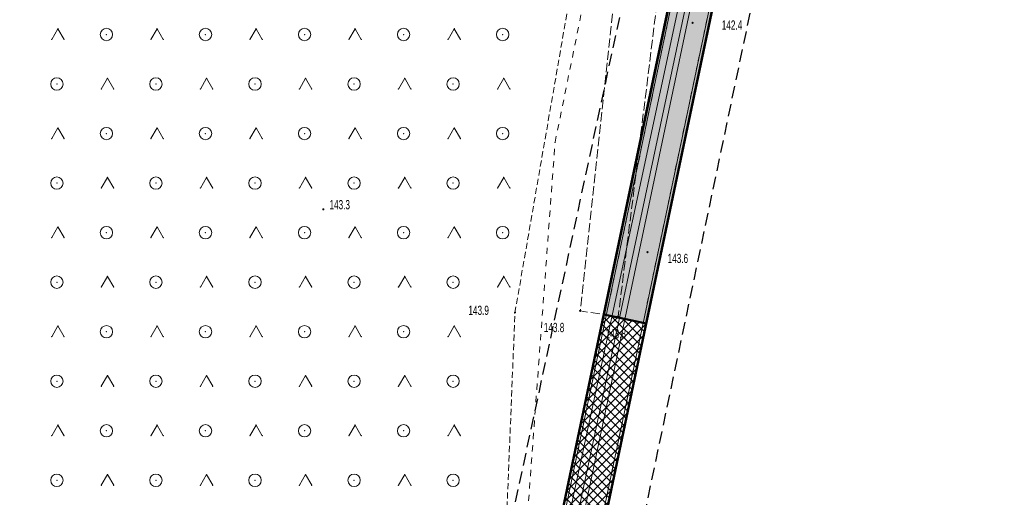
# Model space of a CAD drawing. Extents: x 6456700 to 6518119, y 5963420 to 5980059.
# Tile 131 of 256: x 6512063 to 6512143, y 5965452 to 5965491. Entities that reach past the tile are written whole.
import ezdxf
from ezdxf.enums import TextEntityAlignment as Align

# ---------------------------------------------------------------- set-up
doc = ezdxf.new("R2010")
doc.units = 0
doc.header["$MEASUREMENT"] = 0
for name, pattern in [('L_0_03', [1, 0.5, -0.5]), ('L_0_04', [1.5, 1, -0.5]), ('L_0_52', [1, 0.75, -0.25]), ('L_0_5A', [0.75, 0.5, -0.25])]:
    doc.linetypes.add(name, pattern=pattern)
doc.layers.get('0').update_dxf_attribs({"color": 2, "linetype": 'CONTINUOUS', "lineweight": 5})
for name, color, linetype, lineweight in [('18mm Kreska ciągła', 7, 'CONTINUOUS', 18), ('218_kontur_uzytku_gruntowego', 96, 'L_0_03', 18), ('219_dzialka_ewidencyjna', 7, 'CONTINUOUS', 18), ('50mm Kreska ciągła', 7, 'CONTINUOUS', 50), ('9mm Kreska ciągła', 252, 'CONTINUOUS', 9), ('jezdnia', 7, 'CONTINUOUS', 18), ('pikieta_naturalna', 7, 'CONTINUOUS', 18), ('pikieta_naturalna_Atr2', 7, 'CONTINUOUS', 18), ('przewod_kanalizacyjny', 7, 'CONTINUOUS', 18), ('przewod_wodociagowy', 7, 'CONTINUOUS', 18), ('teren_zalesiony', 7, 'CONTINUOUS', 18), ('Zakres', 7, 'CONTINUOUS', 18)]:
    doc.layers.add(name, color=color, linetype=linetype, lineweight=lineweight)
doc.styles.get("Standard").update_dxf_attribs({"font": 'txt', "width": 0.75})

# ---------------------------------------------------------------- blocks, each defined once
blk = doc.blocks.new('mdcp_nowa')
at = {"layer": 'pikieta_naturalna', "linetype": 'Continuous', "lineweight": 18, "true_color": 0x000000}
for points in [[(6494848.94, 5981941.645, 1), (6494848.94, 5981941.735, 1)], [(6494819.11, 5981926.585, 1), (6494819.11, 5981926.675, 1)], [(6494845.29, 5981923.125, 1), (6494845.29, 5981923.215, 1)], [(6494834.59, 5981918.245, 1), (6494834.59, 5981918.335, 1)], [(6494839.86, 5981918.375, 1), (6494839.86, 5981918.465, 1)], [(6494842.93, 5981917.925, 1), (6494842.93, 5981918.015, 1)]]:
    blk.add_hatch(color=18, dxfattribs=at).paths.add_polyline_path(points)
at = {"layer": '218_kontur_uzytku_gruntowego', "lineweight": 18, "flags": 128}
for points in [[(6494837.83, 5981932.04), (6494845.82, 5981971.35)], [(6494832.25, 5981871.72), (6494852.75, 5981969.52)], [(6494835.19, 5981871.1), (6494855.79, 5981969.03)], [(6494835.32, 5981898.1), (6494837.83, 5981932.04)]]:
    blk.add_lwpolyline(points, dxfattribs=at)
at = {"layer": '218_kontur_uzytku_gruntowego'}
blk.add_point((6494837.83, 5981932.04), dxfattribs=at)
blk.add_point((6494837.83, 5981932.04), dxfattribs=at)
blk.add_point((6494837.83, 5981932.04), dxfattribs=at)
blk.add_point((6494837.83, 5981932.04), dxfattribs=at)
at = {"layer": '219_dzialka_ewidencyjna', "color": 3, "linetype": 'Continuous', "lineweight": 18, "flags": 128}
for points in [[(6494852.75, 5981969.52), (6494832.25, 5981871.72)], [(6494855.79, 5981969.03), (6494835.19, 5981871.1)]]:
    blk.add_lwpolyline(points, dxfattribs=at)
at = {"layer": 'jezdnia', "color": 7, "linetype": 'L_0_52', "lineweight": 18, "flags": 128}
blk.add_lwpolyline([(6494843, 5981947.41), (6494848.1, 5981971.86), (6494853.7, 5981995.39), (6494858.39, 5982010.52), (6494872.69, 5982068.07), (6494867.75, 5982038.16), (6494860.84, 5982009.85), (6494856.75, 5981995.21), (6494851.18, 5981971.25), (6494846.51, 5981946.92), (6494842.93, 5981917.97), (6494839.86, 5981918.42)], close=True, dxfattribs=at)
at = {"layer": 'jezdnia'}
for p in [(6494839.86, 5981918.42), (6494842.93, 5981917.97)]:
    blk.add_point(p, dxfattribs=at)
at = {"layer": 'pikieta_naturalna', "color": 7, "linetype": 'Continuous', "lineweight": 18}
for centre in [(6494848.94, 5981941.69), (6494819.11, 5981926.63), (6494845.29, 5981923.17), (6494834.59, 5981918.29), (6494839.86, 5981918.42), (6494842.93, 5981917.97)]:
    blk.add_circle(centre, 0.045, dxfattribs=at)
at = {"layer": 'pikieta_naturalna'}
for p in [(6494848.94, 5981941.69), (6494819.11, 5981926.63), (6494845.29, 5981923.17), (6494834.59, 5981918.29), (6494839.86, 5981918.42), (6494842.93, 5981917.97)]:
    blk.add_point(p, dxfattribs=at)
at = {"layer": 'przewod_kanalizacyjny', "color": 34, "linetype": 'Continuous', "lineweight": 18, "flags": 128}
blk.add_lwpolyline([(6494710.02, 5981224.59), (6494712.73, 5981299.13), (6494714.74, 5981309.22), (6494725.45, 5981361.32), (6494736.71, 5981416.58), (6494748.57, 5981474.51), (6494759.64, 5981528.56), (6494769.33, 5981575.9), (6494780.23, 5981628.88), (6494789.56, 5981673.48), (6494801.12, 5981726.88), (6494812.93, 5981781.06), (6494824.61, 5981835.02), (6494837.01, 5981892.75), (6494849.07, 5981948.89), (6494861.07, 5982003.73), (6494867.35, 5982032.39), (6494874.85, 5982069.31)], dxfattribs=at)
at = {"layer": 'przewod_wodociagowy', "color": 5, "linetype": 'Continuous', "lineweight": 18, "flags": 128}
blk.add_lwpolyline([(6494892.06, 5982140.59), (6494877.83, 5982080.71), (6494875.47, 5982069.24), (6494867.82, 5982032.34), (6494861.63, 5982003.58), (6494849.58, 5981948.68), (6494837.65, 5981892.5), (6494825.12, 5981834.8), (6494813.48, 5981780.79), (6494801.71, 5981726.67), (6494790.16, 5981673.27), (6494780.64, 5981628.68), (6494769.72, 5981575.76), (6494760.13, 5981528.44), (6494749.03, 5981474.44), (6494737.27, 5981416.53), (6494726.02, 5981361.28), (6494715.35, 5981309.09), (6494713.3, 5981298.99), (6494710.89, 5981224.49)], dxfattribs=at)
at = {"layer": 'teren_zalesiony', "color": 7, "linetype": 'L_0_5A', "lineweight": 18, "flags": 128}
blk.add_lwpolyline([(6494749.04, 5981637.69), (6494755.66, 5981670.01), (6494737.46, 5981764.28), (6494737.16, 5981791.3), (6494749.04, 5981852.67), (6494764.75, 5981913.45), (6494775.9, 5981961.48), (6494777.87, 5981989.51), (6494783.45, 5982011.84), (6494839.49, 5982122.69), (6494841.39, 5982126.46), (6494851.65, 5982122.44), (6494855, 5982121.3), (6494865.72, 5982117.22), (6494882.84, 5982111.12), (6494875.44, 5982082.97), (6494872.69, 5982068.07), (6494858.39, 5982010.52), (6494853.7, 5981995.39), (6494844.87, 5981972.24), (6494839.8, 5981948.29), (6494834.59, 5981918.29), (6494833.67, 5981895.64), (6494825.04, 5981866.45), (6494815.66, 5981839.49), (6494806.63, 5981812.44), (6494796.98, 5981779.38), (6494788.24, 5981753.69), (6494779.47, 5981722.59), (6494776.56, 5981704.35), (6494773.52, 5981676.05), (6494771.09, 5981650.72), (6494766.1, 5981631.37), (6494758.67, 5981613.63), (6494743.13, 5981581.66), (6494718.51, 5981591.3), (6494736.43, 5981613.92)], close=True, dxfattribs=at)
at = {"layer": 'teren_zalesiony', "color": 7, "linetype": 'Continuous', "lineweight": 18, "flags": 128}
for points in [[(6494797.183, 5981940.343), (6494797.683, 5981941.209)], [(6494797.683, 5981941.209), (6494798.183, 5981940.343)], [(6494805.183, 5981940.343), (6494805.683, 5981941.209)], [(6494805.683, 5981941.209), (6494806.183, 5981940.343)], [(6494813.183, 5981940.343), (6494813.683, 5981941.209)], [(6494813.683, 5981941.209), (6494814.183, 5981940.343)], [(6494821.183, 5981940.343), (6494821.683, 5981941.209)], [(6494821.683, 5981941.209), (6494822.183, 5981940.343)], [(6494829.183, 5981940.343), (6494829.683, 5981941.209)], [(6494829.683, 5981941.209), (6494830.183, 5981940.343)], [(6494801.183, 5981936.343), (6494801.683, 5981937.209)], [(6494801.683, 5981937.209), (6494802.183, 5981936.343)], [(6494809.183, 5981936.343), (6494809.683, 5981937.209)], [(6494809.683, 5981937.209), (6494810.183, 5981936.343)], [(6494817.183, 5981936.343), (6494817.683, 5981937.209)], [(6494817.683, 5981937.209), (6494818.183, 5981936.343)], [(6494825.183, 5981936.343), (6494825.683, 5981937.209)], [(6494825.683, 5981937.209), (6494826.183, 5981936.343)], [(6494833.183, 5981936.343), (6494833.683, 5981937.209)], [(6494833.683, 5981937.209), (6494834.183, 5981936.343)], [(6494797.183, 5981932.343), (6494797.683, 5981933.209)], [(6494797.683, 5981933.209), (6494798.183, 5981932.343)], [(6494805.183, 5981932.343), (6494805.683, 5981933.209)], [(6494805.683, 5981933.209), (6494806.183, 5981932.343)], [(6494813.183, 5981932.343), (6494813.683, 5981933.209)], [(6494813.683, 5981933.209), (6494814.183, 5981932.343)], [(6494821.183, 5981932.343), (6494821.683, 5981933.209)], [(6494821.683, 5981933.209), (6494822.183, 5981932.343)], [(6494829.183, 5981932.343), (6494829.683, 5981933.209)], [(6494829.683, 5981933.209), (6494830.183, 5981932.343)], [(6494801.183, 5981928.343), (6494801.683, 5981929.209)], [(6494801.683, 5981929.209), (6494802.183, 5981928.343)], [(6494809.183, 5981928.343), (6494809.683, 5981929.209)], [(6494809.683, 5981929.209), (6494810.183, 5981928.343)], [(6494817.183, 5981928.343), (6494817.683, 5981929.209)], [(6494817.683, 5981929.209), (6494818.183, 5981928.343)], [(6494825.183, 5981928.343), (6494825.683, 5981929.209)], [(6494825.683, 5981929.209), (6494826.183, 5981928.343)], [(6494833.183, 5981928.343), (6494833.683, 5981929.209)], [(6494833.683, 5981929.209), (6494834.183, 5981928.343)], [(6494797.183, 5981924.343), (6494797.683, 5981925.209)], [(6494797.683, 5981925.209), (6494798.183, 5981924.343)], [(6494805.183, 5981924.343), (6494805.683, 5981925.209)], [(6494805.683, 5981925.209), (6494806.183, 5981924.343)], [(6494813.183, 5981924.343), (6494813.683, 5981925.209)], [(6494813.683, 5981925.209), (6494814.183, 5981924.343)], [(6494821.183, 5981924.343), (6494821.683, 5981925.209)], [(6494821.683, 5981925.209), (6494822.183, 5981924.343)], [(6494829.183, 5981924.343), (6494829.683, 5981925.209)], [(6494829.683, 5981925.209), (6494830.183, 5981924.343)], [(6494801.183, 5981920.343), (6494801.683, 5981921.209)], [(6494801.683, 5981921.209), (6494802.183, 5981920.343)], [(6494809.183, 5981920.343), (6494809.683, 5981921.209)], [(6494809.683, 5981921.209), (6494810.183, 5981920.343)], [(6494817.183, 5981920.343), (6494817.683, 5981921.209)], [(6494817.683, 5981921.209), (6494818.183, 5981920.343)], [(6494825.183, 5981920.343), (6494825.683, 5981921.209)], [(6494825.683, 5981921.209), (6494826.183, 5981920.343)], [(6494833.183, 5981920.343), (6494833.683, 5981921.209)], [(6494833.683, 5981921.209), (6494834.183, 5981920.343)], [(6494797.183, 5981916.343), (6494797.683, 5981917.209)], [(6494797.683, 5981917.209), (6494798.183, 5981916.343)], [(6494805.183, 5981916.343), (6494805.683, 5981917.209)], [(6494805.683, 5981917.209), (6494806.183, 5981916.343)], [(6494813.183, 5981916.343), (6494813.683, 5981917.209)], [(6494813.683, 5981917.209), (6494814.183, 5981916.343)], [(6494821.183, 5981916.343), (6494821.683, 5981917.209)], [(6494821.683, 5981917.209), (6494822.183, 5981916.343)], [(6494829.183, 5981916.343), (6494829.683, 5981917.209)], [(6494829.683, 5981917.209), (6494830.183, 5981916.343)], [(6494801.183, 5981912.343), (6494801.683, 5981913.209)], [(6494801.683, 5981913.209), (6494802.183, 5981912.343)], [(6494809.183, 5981912.343), (6494809.683, 5981913.209)], [(6494809.683, 5981913.209), (6494810.183, 5981912.343)], [(6494817.183, 5981912.343), (6494817.683, 5981913.209)], [(6494817.683, 5981913.209), (6494818.183, 5981912.343)], [(6494825.183, 5981912.343), (6494825.683, 5981913.209)], [(6494825.683, 5981913.209), (6494826.183, 5981912.343)], [(6494797.183, 5981908.343), (6494797.683, 5981909.209)], [(6494797.683, 5981909.209), (6494798.183, 5981908.343)], [(6494805.183, 5981908.343), (6494805.683, 5981909.209)], [(6494805.683, 5981909.209), (6494806.183, 5981908.343)], [(6494813.183, 5981908.343), (6494813.683, 5981909.209)], [(6494813.683, 5981909.209), (6494814.183, 5981908.343)], [(6494821.183, 5981908.343), (6494821.683, 5981909.209)], [(6494821.683, 5981909.209), (6494822.183, 5981908.343)], [(6494829.183, 5981908.343), (6494829.683, 5981909.209)], [(6494829.683, 5981909.209), (6494830.183, 5981908.343)], [(6494801.183, 5981904.343), (6494801.683, 5981905.209)], [(6494801.683, 5981905.209), (6494802.183, 5981904.343)], [(6494809.183, 5981904.343), (6494809.683, 5981905.209)], [(6494809.683, 5981905.209), (6494810.183, 5981904.343)], [(6494817.183, 5981904.343), (6494817.683, 5981905.209)], [(6494817.683, 5981905.209), (6494818.183, 5981904.343)], [(6494825.183, 5981904.343), (6494825.683, 5981905.209)], [(6494825.683, 5981905.209), (6494826.183, 5981904.343)]]:
    blk.add_lwpolyline(points, dxfattribs=at)
at = {"layer": 'teren_zalesiony', "color": 7, "linetype": 'Continuous', "lineweight": 18}
for centre in [(6494801.596, 5981940.746), (6494809.596, 5981940.746), (6494817.596, 5981940.746), (6494825.596, 5981940.746), (6494833.596, 5981940.746), (6494797.596, 5981936.746), (6494805.596, 5981936.746), (6494813.596, 5981936.746), (6494821.596, 5981936.746), (6494829.596, 5981936.746), (6494801.596, 5981932.746), (6494809.596, 5981932.746), (6494817.596, 5981932.746), (6494825.596, 5981932.746), (6494833.596, 5981932.746), (6494797.596, 5981928.746), (6494805.596, 5981928.746), (6494813.596, 5981928.746), (6494821.596, 5981928.746), (6494829.596, 5981928.746), (6494801.596, 5981924.746), (6494809.596, 5981924.746), (6494817.596, 5981924.746), (6494825.596, 5981924.746), (6494833.596, 5981924.746), (6494797.596, 5981920.746), (6494805.596, 5981920.746), (6494813.596, 5981920.746), (6494821.596, 5981920.746), (6494829.596, 5981920.746), (6494801.596, 5981916.746), (6494809.596, 5981916.746), (6494817.596, 5981916.746), (6494825.596, 5981916.746), (6494797.596, 5981912.746), (6494805.596, 5981912.746), (6494813.596, 5981912.746), (6494821.596, 5981912.746), (6494829.596, 5981912.746), (6494801.596, 5981908.746), (6494809.596, 5981908.746), (6494817.596, 5981908.746), (6494825.596, 5981908.746), (6494797.596, 5981904.746), (6494805.596, 5981904.746), (6494813.596, 5981904.746), (6494821.596, 5981904.746), (6494829.596, 5981904.746)]:
    blk.add_circle(centre, 0.5, dxfattribs=at)
at = {"layer": 'teren_zalesiony'}
for p in [(6494797.683, 5981941.209), (6494797.683, 5981941.209), (6494805.683, 5981941.209), (6494805.683, 5981941.209), (6494813.683, 5981941.209), (6494813.683, 5981941.209), (6494821.683, 5981941.209), (6494821.683, 5981941.209), (6494829.683, 5981941.209), (6494829.683, 5981941.209), (6494797.183, 5981940.343), (6494798.183, 5981940.343), (6494801.596, 5981940.746), (6494805.183, 5981940.343), (6494806.183, 5981940.343), (6494809.596, 5981940.746), (6494813.183, 5981940.343), (6494814.183, 5981940.343), (6494817.596, 5981940.746), (6494821.183, 5981940.343), (6494822.183, 5981940.343), (6494825.596, 5981940.746), (6494829.183, 5981940.343), (6494830.183, 5981940.343), (6494833.596, 5981940.746), (6494801.683, 5981937.209), (6494801.683, 5981937.209), (6494809.683, 5981937.209), (6494809.683, 5981937.209), (6494817.683, 5981937.209), (6494817.683, 5981937.209), (6494825.683, 5981937.209), (6494825.683, 5981937.209), (6494833.683, 5981937.209), (6494833.683, 5981937.209), (6494797.596, 5981936.746), (6494801.183, 5981936.343), (6494802.183, 5981936.343), (6494805.596, 5981936.746), (6494809.183, 5981936.343), (6494810.183, 5981936.343), (6494813.596, 5981936.746), (6494817.183, 5981936.343), (6494818.183, 5981936.343), (6494821.596, 5981936.746), (6494825.183, 5981936.343), (6494826.183, 5981936.343), (6494829.596, 5981936.746), (6494833.183, 5981936.343), (6494834.183, 5981936.343), (6494797.683, 5981933.209), (6494797.683, 5981933.209), (6494805.683, 5981933.209), (6494805.683, 5981933.209), (6494813.683, 5981933.209), (6494813.683, 5981933.209), (6494821.683, 5981933.209), (6494821.683, 5981933.209), (6494829.683, 5981933.209), (6494829.683, 5981933.209), (6494797.183, 5981932.343), (6494798.183, 5981932.343), (6494801.596, 5981932.746), (6494805.183, 5981932.343), (6494806.183, 5981932.343), (6494809.596, 5981932.746), (6494813.183, 5981932.343), (6494814.183, 5981932.343), (6494817.596, 5981932.746), (6494821.183, 5981932.343), (6494822.183, 5981932.343), (6494825.596, 5981932.746), (6494829.183, 5981932.343), (6494830.183, 5981932.343), (6494833.596, 5981932.746), (6494801.683, 5981929.209), (6494801.683, 5981929.209), (6494809.683, 5981929.209), (6494809.683, 5981929.209), (6494817.683, 5981929.209), (6494817.683, 5981929.209), (6494825.683, 5981929.209), (6494825.683, 5981929.209), (6494833.683, 5981929.209), (6494833.683, 5981929.209), (6494797.596, 5981928.746), (6494801.183, 5981928.343), (6494802.183, 5981928.343), (6494805.596, 5981928.746), (6494809.183, 5981928.343), (6494810.183, 5981928.343), (6494813.596, 5981928.746), (6494817.183, 5981928.343), (6494818.183, 5981928.343), (6494821.596, 5981928.746), (6494825.183, 5981928.343), (6494826.183, 5981928.343), (6494829.596, 5981928.746), (6494833.183, 5981928.343), (6494834.183, 5981928.343), (6494797.683, 5981925.209), (6494797.683, 5981925.209), (6494805.683, 5981925.209), (6494805.683, 5981925.209), (6494813.683, 5981925.209), (6494813.683, 5981925.209), (6494821.683, 5981925.209), (6494821.683, 5981925.209), (6494829.683, 5981925.209), (6494829.683, 5981925.209), (6494797.183, 5981924.343), (6494798.183, 5981924.343), (6494801.596, 5981924.746), (6494805.183, 5981924.343), (6494806.183, 5981924.343), (6494809.596, 5981924.746), (6494813.183, 5981924.343), (6494814.183, 5981924.343), (6494817.596, 5981924.746), (6494821.183, 5981924.343), (6494822.183, 5981924.343), (6494825.596, 5981924.746), (6494829.183, 5981924.343), (6494830.183, 5981924.343), (6494833.596, 5981924.746), (6494801.683, 5981921.209), (6494801.683, 5981921.209), (6494809.683, 5981921.209), (6494809.683, 5981921.209), (6494817.683, 5981921.209), (6494817.683, 5981921.209), (6494825.683, 5981921.209), (6494825.683, 5981921.209), (6494833.683, 5981921.209), (6494833.683, 5981921.209), (6494797.596, 5981920.746), (6494801.183, 5981920.343), (6494802.183, 5981920.343), (6494805.596, 5981920.746), (6494809.183, 5981920.343), (6494810.183, 5981920.343), (6494813.596, 5981920.746), (6494817.183, 5981920.343), (6494818.183, 5981920.343), (6494821.596, 5981920.746), (6494825.183, 5981920.343), (6494826.183, 5981920.343), (6494829.596, 5981920.746), (6494833.183, 5981920.343), (6494834.183, 5981920.343), (6494834.59, 5981918.29), (6494797.683, 5981917.209), (6494797.683, 5981917.209), (6494805.683, 5981917.209), (6494805.683, 5981917.209), (6494813.683, 5981917.209), (6494813.683, 5981917.209), (6494821.683, 5981917.209), (6494821.683, 5981917.209), (6494829.683, 5981917.209), (6494829.683, 5981917.209), (6494797.183, 5981916.343), (6494798.183, 5981916.343), (6494801.596, 5981916.746), (6494805.183, 5981916.343), (6494806.183, 5981916.343), (6494809.596, 5981916.746), (6494813.183, 5981916.343), (6494814.183, 5981916.343), (6494817.596, 5981916.746), (6494821.183, 5981916.343), (6494822.183, 5981916.343), (6494825.596, 5981916.746), (6494829.183, 5981916.343), (6494830.183, 5981916.343), (6494801.683, 5981913.209), (6494801.683, 5981913.209), (6494809.683, 5981913.209), (6494809.683, 5981913.209), (6494817.683, 5981913.209), (6494817.683, 5981913.209), (6494825.683, 5981913.209), (6494825.683, 5981913.209), (6494797.596, 5981912.746), (6494801.183, 5981912.343), (6494802.183, 5981912.343), (6494805.596, 5981912.746), (6494809.183, 5981912.343), (6494810.183, 5981912.343), (6494813.596, 5981912.746), (6494817.183, 5981912.343), (6494818.183, 5981912.343), (6494821.596, 5981912.746), (6494825.183, 5981912.343), (6494826.183, 5981912.343), (6494829.596, 5981912.746), (6494797.683, 5981909.209), (6494797.683, 5981909.209), (6494805.683, 5981909.209), (6494805.683, 5981909.209), (6494813.683, 5981909.209), (6494813.683, 5981909.209), (6494821.683, 5981909.209), (6494821.683, 5981909.209), (6494829.683, 5981909.209), (6494829.683, 5981909.209), (6494797.183, 5981908.343), (6494798.183, 5981908.343), (6494801.596, 5981908.746), (6494805.183, 5981908.343), (6494806.183, 5981908.343), (6494809.596, 5981908.746), (6494813.183, 5981908.343), (6494814.183, 5981908.343), (6494817.596, 5981908.746), (6494821.183, 5981908.343), (6494822.183, 5981908.343), (6494825.596, 5981908.746), (6494829.183, 5981908.343), (6494830.183, 5981908.343), (6494801.683, 5981905.209), (6494801.683, 5981905.209), (6494809.683, 5981905.209), (6494809.683, 5981905.209), (6494817.683, 5981905.209), (6494817.683, 5981905.209), (6494825.683, 5981905.209), (6494825.683, 5981905.209), (6494797.596, 5981904.746), (6494801.183, 5981904.343), (6494802.183, 5981904.343), (6494805.596, 5981904.746), (6494809.183, 5981904.343), (6494810.183, 5981904.343), (6494813.596, 5981904.746), (6494817.183, 5981904.343), (6494818.183, 5981904.343), (6494821.596, 5981904.746), (6494825.183, 5981904.343), (6494826.183, 5981904.343), (6494829.596, 5981904.746)]:
    blk.add_point(p, dxfattribs=at)
at = {"layer": 'Zakres', "linetype": 'L_0_04', "lineweight": 25, "flags": 128}
blk.add_lwpolyline([(6495113.77, 5985050.22), (6495121.12, 5984877.07), (6495125.76, 5984757.87), (6495129.89, 5984649.81), (6495141.08, 5984611.3), (6495145.77, 5984544.53), (6495147.36, 5984487.27), (6495157.22, 5984392.07), (6495162.95, 5984387.45), (6495180.24, 5984384.16), (6495229.5, 5984386.61), (6495251.65, 5984373.41), (6495258.77, 5984357.12), (6495255.44, 5984330.44), (6495250.77, 5984304.39), (6495252.21, 5984282.78), (6495255.46, 5984256.45), (6495254.94, 5984238.25), (6495266.4, 5984211), (6495277.24, 5984182.33), (6495294.2, 5984133.19), (6495300.94, 5984095.37), (6495313.24, 5984037.69), (6495317.44, 5983978.18), (6495300.35, 5983922.18), (6495282.35, 5983883.38), (6495266.21, 5983862.23), (6495242.03, 5983839.67), (6495211.11, 5983816.86), (6495158.26, 5983772.66), (6495130.6, 5983651.16), (6495116.31, 5983543.43), (6495129.51, 5983346.73), (6495134.58, 5983264.71), (6495139.64, 5983186.97), (6495193.25, 5983077.94), (6495199.2, 5983041.97), (6495206.23, 5983026), (6495208.96, 5983004.88), (6495202.27, 5982979.48), (6495202.42, 5982950.13), (6495209.35, 5982897.38), (6495215.97, 5982850.34), (6495228.6, 5982809.97), (6495226.85, 5982778.82), (6495225.04, 5982750.56), (6495220.26, 5982723.37), (6495226.54, 5982679.97), (6495206.06, 5982669.48), (6495192.68, 5982657.71), (6495184.57, 5982648.65), (6495174.78, 5982624.58), (6495164.23, 5982604.61), (6495150.7, 5982588.3), (6495137.69, 5982582.43), (6495118.26, 5982573.75), (6495100.35, 5982558.42), (6495090.36, 5982544.99), (6495075.87, 5982519.06), (6495060.83, 5982499.68), (6495049.41, 5982485.49), (6495035.07, 5982459.7), (6495006.7, 5982406.64), (6494980.89, 5982351.84), (6494944.35, 5982293.29), (6494925.72, 5982250.11), (6494905.2, 5982190.37), (6494898.43, 5982153.5), (6494879.51, 5982063.89), (6494864.14, 5981992.66), (6494816.93, 5981768.61), (6494777.79, 5981577.7), (6494739.84, 5981394.72), (6494718.65, 5981297.89), (6494716.45, 5981237.31), (6494738.62, 5981208.21), (6494776.48, 5981173.06), (6494817.16, 5981137.44), (6494847.63, 5981109.8), (6494877.39, 5981077.08), (6494912.75, 5981030.55), (6494916.06, 5981014.71), (6494903.86, 5980957.01), (6494916.13, 5980953.51), (6494892.32, 5980927.59), (6494850.7, 5980858.8), (6494806.81, 5980779.89), (6494785.1, 5980753.49), (6494715.22, 5980723.29), (6494679.96, 5980686.78), (6494651.35, 5980651.29), (6494549.14, 5980683.24), (6494511.84, 5980659.66), (6494443.61, 5980630.33), (6494428.78, 5980598.6), (6494431.58, 5980579.46), (6494420.56, 5980549.76), (6494416.45, 5980528.2), (6494403.86, 5980507.16), (6494388.89, 5980482.96), (6494365.32, 5980407.99), (6494335.67, 5980315.15), (6494332.29, 5980297.41), (6494335.1, 5980278.18), (6494347.25, 5980254.84), (6494336.79, 5980250.09), (6494300.04, 5980271.34), (6494320.8, 5980301.43), (6494336.81, 5980349.17), (6494344.85, 5980380.92), (6494360.85, 5980437.13), (6494374.18, 5980476.38), (6494386.14, 5980498.84), (6494403.02, 5980528.52), (6494411.33, 5980563.19), (6494420.84, 5980586.25), (6494420.25, 5980601.11), (6494434.95, 5980635.94), (6494446.75, 5980644.99), (6494465.77, 5980647.27), (6494513.02, 5980669.46), (6494507.85, 5980679.68), (6494547.89, 5980705.83), (6494570.06, 5980691.34), (6494636.17, 5980669.05), (6494706.14, 5980756.86), (6494742.78, 5980772.58), (6494798.53, 5980814.27), (6494826.12, 5980867.97), (6494849.57, 5980908.6), (6494845.35, 5980942.01), (6494853.94, 5980970.83), (6494891.08, 5980960.54), (6494890.11, 5980965.73), (6494903.94, 5981025.69), (6494869.98, 5981070.3), (6494770.97, 5981160.58), (6494728.18, 5981200.64), (6494706.13, 5981229.56), (6494707.94, 5981299.75), (6494728.84, 5981398.1), (6494767.06, 5981580.19), (6494806.17, 5981770.55), (6494854.36, 5981994.76), (6494869.73, 5982065.97), (6494888.61, 5982155.44), (6494891.67, 5982173.95), (6494895.82, 5982197.45), (6494916.38, 5982253.72), (6494935.47, 5982297.95), (6494954.97, 5982331.67), (6494972.09, 5982356.64), (6494997.76, 5982411.14), (6495026.29, 5982464.48), (6495041.09, 5982491.09), (6495052.99, 5982505.88), (6495067.51, 5982524.6), (6495081.94, 5982550.43), (6495092.99, 5982565.28), (6495112.86, 5982582.29), (6495133.59, 5982591.55), (6495144.48, 5982596.46), (6495155.87, 5982610.19), (6495165.7, 5982628.8), (6495175.96, 5982654.03), (6495185.62, 5982664.83), (6495200.4, 5982677.82), (6495212.49, 5982688.04), (6495209.64, 5982723.43), (6495215.22, 5982750.57), (6495216.87, 5982779.54), (6495218.31, 5982809.31), (6495206.86, 5982847.92), (6495199.44, 5982894.74), (6495192.11, 5982948.71), (6495190.16, 5982979.24), (6495183.47, 5983075.16), (6495129.79, 5983184.34), (6495124.6, 5983264.07), (6495119.53, 5983346.09), (6495106.27, 5983543.75), (6495120.74, 5983652.9), (6495148.75, 5983779.42), (6495204.15, 5983826.04), (6495273.41, 5983889.36), (6495288.53, 5983927.42), (6495300.83, 5983964.69), (6495303.91, 5983980.14), (6495301.32, 5984039.55), (6495291.1, 5984093.63), (6495284.5, 5984130.67), (6495267.84, 5984178.93), (6495257.12, 5984207.3), (6495244.96, 5984236.19), (6495244.79, 5984255.42), (6495242.25, 5984281.97), (6495240.71, 5984304.95), (6495245.55, 5984331.94), (6495248.51, 5984355.64), (6495243.77, 5984366.47), (6495226.98, 5984376.47), (6495179.54, 5984374.12), (6495158.61, 5984378.09), (6495147.7, 5984386.91), (6495137.38, 5984486.61), (6495135.78, 5984544.04), (6495131.18, 5984609.54), (6495119.95, 5984648.2), (6495115.76, 5984757.49), (6495111.12, 5984876.67), (6495103.73, 5985050.93), (6495109.36, 5985081.73), (6495120.41, 5985085.88)], close=True, dxfattribs=at)
at = {"layer": 'pikieta_naturalna_Atr2', "color": 7, "lineweight": 15, "width": 0.66}
for s, p in [('142.4', (6494851.29, 5981941.88)), ('143.3', (6494819.61, 5981927.38)), ('143.6', (6494846.92, 5981923.04)), ('143.9', (6494830.83, 5981918.85)), ('143.8', (6494836.92, 5981917.46)), ('143.8', (6494841.9, 5981916.96))]:
    blk.add_text(s, height=0.75, dxfattribs=at).set_placement(p, align=Align.TOP_LEFT)

msp = doc.modelspace()

# ---------------------------------------------------------------- block references
at = {"linetype": 'ByBlock'}
msp.add_blockref('mdcp_nowa', (17268.786, -16450.998), dxfattribs=at)

# ---------------------------------------------------------------- next in the draw order: hatches: boundary and pattern name
at = {"layer": '9mm Kreska ciągła'}
h = msp.add_hatch(dxfattribs=at)
h.set_pattern_fill('SAND_AND_LIME', color=4, scale=0.1)
h.set_pattern_definition([(37.5, (6506978.44693, 5965466.5146), (-0.0068032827, 0.208096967), [0, -0.16416, 0, -0.1836, 0, -0.1755]), (7.5, (6506978.44693, 5965466.5146), (0.191135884, 0.304791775), [0, -0.08856, 0, -0.14796, 0, -0.0567]), (-32.5, (6506978.3141, 5965466.5146), (0.336327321, 0.000611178), [0, -0.054, 0, -0.1944, 0, -0.2538]), (-42.5, (6506978.3141, 5965466.5146), (0.324661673, 0.094788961), [0, -0.027, 0, -0.12744, 0, -0.1458])])
h.paths.add_polyline_path([(6512110.549, 5965467.143), (6512123.051, 5965526.497, -0.000754), (6512129.304, 5965555.993), (6512164.146, 5965719.115, 0.050063), (6512164.212, 5965719.71), (6512170.437, 5965706.021), (6512170.11, 5965706.459, 0.64448), (6512164.772, 5965705.291), (6512132.727, 5965555.262, 0.000754), (6512126.476, 5965525.776), (6512113.974, 5965466.422), (6512110.549, 5965467.143)])
h = msp.add_hatch(dxfattribs=at)
h.set_pattern_fill('ANSI37', color=256, scale=4)
h.set_pattern_definition([(45, (6511243.1387, 5964620.2961), (-0.3535534, 0.3535534), []), (135, (6511243.1387, 5964620.2961), (-0.3535534, -0.3535534), [])])
h.paths.add_polyline_path([(6512110.549, 5965467.143), (6512113.974, 5965466.422), (6511986.548, 5964861.463), (6511983.124, 5964862.184)])

# ---------------------------------------------------------------- next in the draw order: linework, layer by layer
at = {"layer": '18mm Kreska ciągła', "color": 4, "ltscale": 0.1}
msp.add_lwpolyline([(6512124.763, 5965526.137), (6511981.952, 5964848.133, 0.046783), (6511981.208, 5964841.64), (6511980.073, 5964786.562, 0.193797), (6511985.368, 5964772.589), (6512012.531, 5964743.143, 0.025742), (6512030.868, 5964725.211), (6512140.209, 5964628.776, -0.068261), (6512158.093, 5964608.042), (6512174.467, 5964582.799, -0.215922), (6512178.786, 5964554.241), (6512162.669, 5964497.166)], format="xyb", dxfattribs=at)
at = {"layer": '50mm Kreska ciągła', "color": 6, "ltscale": 0.1}
msp.add_line((6512110.549, 5965467.143), (6512113.974, 5965466.422), dxfattribs=at)
for points in [[(6512123.051, 5965526.497), (6511980.24, 5964848.494, 0.046783), (6511979.458, 5964841.676), (6511978.323, 5964786.598, 0.193797), (6511984.082, 5964771.402), (6512011.245, 5964741.957, 0.025742), (6512029.711, 5964723.898), (6512139.052, 5964627.464, -0.068261), (6512156.625, 5964607.09), (6512172.999, 5964581.847, -0.215922), (6512177.102, 5964554.717), (6512160.985, 5964497.642)], [(6512126.476, 5965525.776), (6511983.665, 5964847.772, 0.046783), (6511982.958, 5964841.604), (6511981.823, 5964786.526, 0.193797), (6511986.655, 5964773.776), (6512013.817, 5964744.33, 0.025742), (6512032.026, 5964726.523), (6512141.367, 5964630.089, -0.068261), (6512159.562, 5964608.994), (6512175.935, 5964583.751, -0.215922), (6512180.47, 5964553.766), (6512164.353, 5964496.691)]]:
    msp.add_lwpolyline(points, format="xyb", dxfattribs=at)
at = {"layer": '50mm Kreska ciągła', "color": 5, "ltscale": 0.1}
for points in [[(6512123.051, 5965526.497), (6512110.549, 5965467.143)], [(6512126.476, 5965525.776), (6512113.974, 5965466.422)]]:
    msp.add_lwpolyline(points, dxfattribs=at)

doc.saveas('drawing.dxf')
